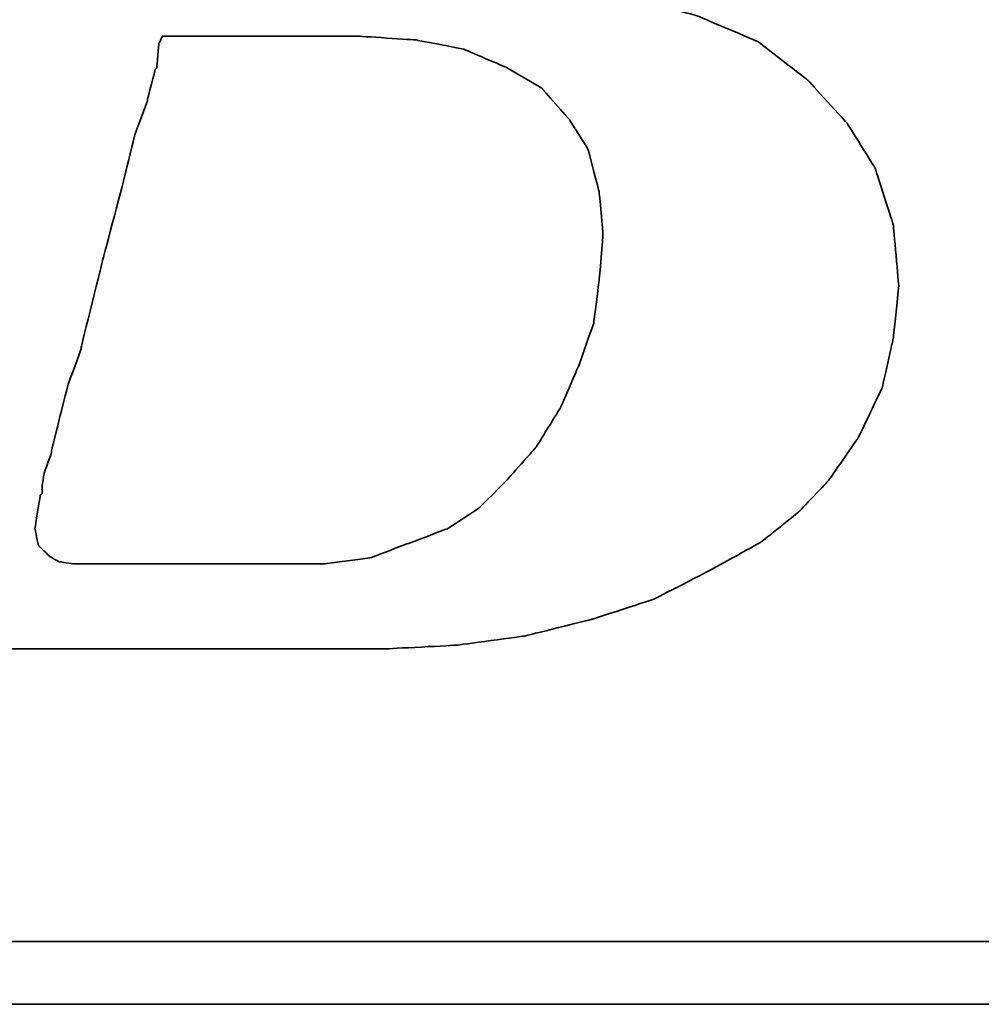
# Model space of a CAD drawing. Header units: millimetres. Extents: x 32 to 866, y -77 to 199.
# Tile 28 of 53: x 700.37 to 703.78, y -7.51 to -4.02. Entities that reach past the tile are written whole.
import ezdxf

# ---------------------------------------------------------------- set-up
doc = ezdxf.new("R2010")
doc.units = ezdxf.units.MM
doc.header["$LTSCALE"] = 0.15
doc.layers.add('DIM', color=4, linetype='CONTINUOUS')
doc.layers.add('layer 1', color=7, linetype='CONTINUOUS')

# ---------------------------------------------------------------- blocks, each defined once
blk = doc.blocks.new('TBI MOTION logo(完整正式版)')
at = {"layer": 'layer 1', "color": 22, "lineweight": 35}
for points, knots in [([(-64.65375, -6.86375), (-64.65375, -6.86375), (-64.84375, -7.29625), (-64.84375, -7.29625), (-64.84375, -7.29625), (-64.84375, -7.29625), (-64.86875, -7.34375), (-64.86875, -7.34375), (-64.86875, -7.34375), (-64.86875, -7.34375), (-64.86875, -7.36875), (-64.86875, -7.36875), (-64.86875, -7.36875), (-64.86875, -7.36875), (-65.15375, -7.65375), (-65.15375, -7.65375), (-65.15375, -7.65375), (-65.15375, -7.65375), (-65.17875, -7.65375), (-65.17875, -7.65375), (-65.17875, -7.65375), (-65.17875, -7.65375), (-65.20375, -7.67875), (-65.20375, -7.67875), (-65.20375, -7.67875), (-65.20375, -7.67875), (-65.58875, -7.87125), (-65.58875, -7.87125), (-65.58875, -7.87125), (-65.58875, -7.87125), (-65.63375, -7.87125), (-65.63375, -7.87125), (-65.63375, -7.87125), (-65.63375, -7.87125), (-65.65875, -7.89375), (-65.65875, -7.89375), (-65.65875, -7.89375), (-65.65875, -7.89375), (-66.09375, -7.94375), (-66.09375, -7.94375), (-66.09375, -7.94375), (-66.09375, -7.94375), (-66.11375, -7.94375), (-66.11375, -7.94375), (-66.11375, -7.94375), (-66.11375, -7.94375), (-66.16375, -7.94375), (-66.16375, -7.94375), (-66.16375, -7.94375), (-66.16375, -7.94375), (-66.30875, -7.94375), (-66.30875, -7.94375), (-66.30875, -7.94375), (-66.30875, -7.94375), (-66.69375, -7.94375), (-66.69375, -7.94375), (-66.69375, -7.94375), (-66.69375, -7.94375), (-67.07375, -7.94375), (-67.07375, -7.94375), (-67.07375, -7.94375), (-67.07375, -7.94375), (-67.12375, -7.94375), (-67.12375, -7.94375), (-67.12375, -7.94375), (-67.12375, -7.94375), (-67.12375, -7.96625), (-67.12375, -7.96625), (-67.12375, -7.96625), (-67.12375, -7.96625), (-67.14875, -7.99125), (-67.14875, -7.99125), (-67.14875, -7.99125), (-67.14875, -7.99125), (-67.24375, -8.34875), (-67.24375, -8.34875), (-67.24375, -8.34875), (-67.24375, -8.34875), (-67.31375, -8.68625), (-67.31375, -8.68625), (-67.31375, -8.68625), (-67.31375, -8.68625), (-67.26875, -8.68625), (-67.26875, -8.68625), (-67.26875, -8.68625), (-67.26875, -8.68625), (-67.07375, -8.68625), (-67.07375, -8.68625), (-67.07375, -8.68625), (-67.07375, -8.68625), (-66.54875, -8.68625), (-66.54875, -8.68625), (-66.54875, -8.68625), (-66.54875, -8.68625), (-65.82625, -8.68625), (-65.82625, -8.68625), (-65.82625, -8.68625), (-65.82625, -8.68625), (-65.01375, -8.68625), (-65.01375, -8.68625), (-65.01375, -8.68625), (-65.01375, -8.68625), (-64.05375, -8.68625), (-64.05375, -8.68625), (-64.05375, -8.68625), (-64.05375, -8.68625), (-62.08375, -8.68625), (-62.08375, -8.68625), (-62.08375, -8.68625), (-62.08375, -8.68625), (-60.06875, -8.68625), (-60.06875, -8.68625), (-60.06875, -8.68625), (-60.06875, -8.68625), (-59.10875, -8.68625), (-59.10875, -8.68625), (-59.10875, -8.68625), (-59.10875, -8.68625), (-58.29375, -8.68625), (-58.29375, -8.68625), (-58.29375, -8.68625), (-58.29375, -8.68625), (-57.57375, -8.68625), (-57.57375, -8.68625), (-57.57375, -8.68625), (-57.57375, -8.68625), (-57.04875, -8.68625), (-57.04875, -8.68625), (-57.04875, -8.68625), (-57.04875, -8.68625), (-56.85375, -8.68625), (-56.85375, -8.68625), (-56.85375, -8.68625), (-56.85375, -8.68625), (-56.70875, -8.68625), (-56.70875, -8.68625), (-56.70875, -8.68625), (-56.70875, -8.68625), (-56.61375, -8.68625), (-56.61375, -8.68625), (-56.61375, -8.68625), (-56.61375, -8.68625), (-56.56875, -8.68625), (-56.56875, -8.68625), (-56.56875, -8.68625), (-56.56875, -8.68625), (-55.65375, -8.63875), (-55.65375, -8.63875), (-55.65375, -8.63875), (-55.65375, -8.63875), (-54.76875, -8.51875), (-54.76875, -8.51875), (-54.76875, -8.51875), (-54.76875, -8.51875), (-53.90375, -8.30375), (-53.90375, -8.30375), (-53.90375, -8.30375), (-53.90375, -8.30375), (-53.08875, -8.03875), (-53.08875, -8.03875), (-53.08875, -8.03875), (-53.08875, -8.03875), (-52.34375, -7.65375), (-52.34375, -7.65375), (-52.34375, -7.65375), (-52.34375, -7.65375), (-51.69875, -7.29625), (-51.69875, -7.29625), (-51.69875, -7.29625), (-51.69875, -7.29625), (-51.21875, -6.91125), (-51.21875, -6.91125), (-51.21875, -6.91125), (-51.21875, -6.91125), (-50.83375, -6.50375), (-50.83375, -6.50375), (-50.83375, -6.50375), (-50.83375, -6.50375), (-50.44875, -5.94875), (-50.44875, -5.94875), (-50.44875, -5.94875), (-50.44875, -5.94875), (-50.13875, -5.30375), (-50.13875, -5.30375), (-50.13875, -5.30375), (-50.13875, -5.30375), (-49.99375, -4.65375), (-49.99375, -4.65375), (-49.99375, -4.65375), (-49.99375, -4.65375), (-49.92375, -3.98375), (-49.92375, -3.98375), (-49.92375, -3.98375), (-49.92375, -3.98375), (-49.99375, -3.19374), (-49.99375, -3.19374), (-49.99375, -3.19374), (-49.99375, -3.19374), (-50.23374, -2.44874), (-50.23374, -2.44874), (-50.23374, -2.44874), (-50.23374, -2.44874), (-50.59375, -1.87374), (-50.59375, -1.87374), (-50.59375, -1.87374), (-50.59375, -1.87374), (-51.09875, -1.31874), (-51.09875, -1.31874), (-51.09875, -1.31874), (-51.09875, -1.31874), (-51.74375, -0.81875), (-51.74375, -0.81875), (-51.74375, -0.81875), (-51.74375, -0.81875), (-52.53875, -0.48125), (-52.53875, -0.48125), (-52.53875, -0.48125), (-52.53875, -0.48125), (-53.47375, -0.21875), (-53.47375, -0.21875), (-53.47375, -0.21875), (-53.47375, -0.21875), (-54.52875, -0.04874), (-54.52875, -0.04874), (-54.52875, -0.04874), (-54.52875, -0.04874), (-55.65375, 0.12125), (-55.65375, 0.12125), (-55.65375, 0.12125), (-55.65375, 0.12125), (-54.50375, 0.28624), (-54.50375, 0.28624), (-54.50375, 0.28624), (-54.50375, 0.28624), (-53.83375, 0.38124), (-53.83375, 0.38124), (-53.83375, 0.38124), (-53.83375, 0.38124), (-53.18375, 0.50125), (-53.18375, 0.50125), (-53.18375, 0.50125), (-53.18375, 0.50125), (-52.55875, 0.66874), (-52.55875, 0.66874), (-52.55875, 0.66874), (-52.55875, 0.66874), (-52.03375, 0.86124), (-52.03375, 0.86124), (-52.03375, 0.86124), (-52.03375, 0.86124), (-51.50374, 1.03124), (-51.50374, 1.03124), (-51.50374, 1.03124), (-51.50374, 1.03124), (-51.09875, 1.27125), (-51.09875, 1.27125), (-51.09875, 1.27125), (-51.09875, 1.27125), (-50.71375, 1.48624), (-50.71375, 1.48624), (-50.71375, 1.48624), (-50.71375, 1.48624), (-50.37625, 1.77625), (-50.37625, 1.77625), (-50.37625, 1.77625), (-50.37625, 1.77625), (-49.82375, 2.37625), (-49.82375, 2.37625), (-49.82375, 2.37625), (-49.82375, 2.37625), (-49.41875, 2.99625), (-49.41875, 2.99625), (-49.41875, 2.99625), (-49.41875, 2.99625), (-49.22375, 3.76625), (-49.22375, 3.76625), (-49.22375, 3.76625), (-49.22375, 3.76625), (-49.15375, 4.50874), (-49.15375, 4.50874), (-49.15375, 4.50874), (-49.15375, 4.50874), (-49.20375, 5.25125), (-49.20375, 5.25125), (-49.20375, 5.25125), (-49.20375, 5.25125), (-49.41875, 5.92625), (-49.41875, 5.92625), (-49.41875, 5.92625), (-49.41875, 5.92625), (-49.77875, 6.47625), (-49.77875, 6.47625), (-49.77875, 6.47625), (-49.77875, 6.47625), (-50.33125, 7.02624), (-50.33125, 7.02624), (-50.33125, 7.02624), (-50.33125, 7.02624), (-51.00125, 7.43625), (-51.00125, 7.43625), (-51.00125, 7.43625), (-51.00125, 7.43625), (-51.79375, 7.72625), (-51.79375, 7.72625), (-51.79375, 7.72625), (-51.79375, 7.72625), (-52.72875, 7.89124), (-52.72875, 7.89124), (-52.72875, 7.89124), (-52.72875, 7.89124), (-53.83375, 7.98625), (-53.83375, 7.98625), (-53.83375, 7.98625), (-53.83375, 7.98625), (-53.92875, 7.98625), (-53.92875, 7.98625), (-53.92875, 7.98625), (-53.92875, 7.98625), (-54.26375, 7.98625), (-54.26375, 7.98625), (-54.26375, 7.98625), (-54.26375, 7.98625), (-54.74375, 7.98625), (-54.74375, 7.98625), (-54.74375, 7.98625), (-54.74375, 7.98625), (-55.36875, 7.98625), (-55.36875, 7.98625), (-55.36875, 7.98625), (-55.36875, 7.98625), (-56.13375, 7.98625), (-56.13375, 7.98625), (-56.13375, 7.98625), (-56.13375, 7.98625), (-56.94875, 7.98625), (-56.94875, 7.98625), (-56.94875, 7.98625), (-56.94875, 7.98625), (-58.77625, 7.98625), (-58.77625, 7.98625), (-58.77625, 7.98625), (-58.77625, 7.98625), (-60.59875, 7.98625), (-60.59875, 7.98625), (-60.59875, 7.98625), (-60.59875, 7.98625), (-61.41375, 7.98625), (-61.41375, 7.98625), (-61.41375, 7.98625), (-61.41375, 7.98625), (-62.17875, 7.98625), (-62.17875, 7.98625), (-62.17875, 7.98625), (-62.17875, 7.98625), (-62.80375, 7.98625), (-62.80375, 7.98625), (-62.80375, 7.98625), (-62.80375, 7.98625), (-63.30625, 7.98625), (-63.30625, 7.98625), (-63.30625, 7.98625), (-63.30625, 7.98625), (-63.57375, 7.98625), (-63.57375, 7.98625), (-63.57375, 7.98625), (-63.57375, 7.98625), (-63.57375, 7.96375), (-63.57375, 7.96375), (-63.57375, 7.96375), (-63.57375, 7.96375), (-63.59875, 7.94125), (-63.59875, 7.94125), (-63.59875, 7.94125), (-63.59875, 7.94125), (-63.69375, 7.55625), (-63.69375, 7.55625), (-63.69375, 7.55625), (-63.69375, 7.55625), (-63.76375, 7.24624), (-63.76375, 7.24624), (-63.76375, 7.24624), (-63.76375, 7.24624), (-63.23875, 7.24624), (-63.23875, 7.24624), (-63.23875, 7.24624), (-63.23875, 7.24624), (-62.75875, 7.24624), (-62.75875, 7.24624), (-62.75875, 7.24624), (-62.75875, 7.24624), (-62.61125, 7.24624), (-62.61125, 7.24624), (-62.61125, 7.24624), (-62.61125, 7.24624), (-62.56625, 7.24624), (-62.56625, 7.24624), (-62.56625, 7.24624), (-62.56625, 7.24624), (-62.22875, 7.24624), (-62.22875, 7.24624), (-62.22875, 7.24624), (-62.22875, 7.24624), (-62.20375, 7.24624), (-62.20375, 7.24624), (-62.20375, 7.24624), (-62.20375, 7.24624), (-62.17875, 7.21875), (-62.17875, 7.21875), (-62.17875, 7.21875), (-62.17875, 7.21875), (-61.96375, 7.17125), (-61.96375, 7.17125), (-61.96375, 7.17125), (-61.96375, 7.17125), (-61.72375, 7.12624), (-61.72375, 7.12624), (-61.72375, 7.12624), (-61.72375, 7.12624), (-61.70375, 7.12624), (-61.70375, 7.12624), (-61.70375, 7.12624), (-61.70375, 7.12624), (-61.55875, 7.07624), (-61.55875, 7.07624), (-61.55875, 7.07624), (-61.55875, 7.07624), (-61.50875, 7.07624), (-61.50875, 7.07624), (-61.50875, 7.07624), (-61.50875, 7.07624), (-61.48375, 7.02624), (-61.48375, 7.02624), (-61.48375, 7.02624), (-61.48375, 7.02624), (-61.31875, 6.83375), (-61.31875, 6.83375), (-61.31875, 6.83375), (-61.31875, 6.83375), (-61.29375, 6.81125), (-61.29375, 6.81125), (-61.29375, 6.81125), (-61.29375, 6.81125), (-61.29375, 6.78625), (-61.29375, 6.78625), (-61.29375, 6.78625), (-61.29375, 6.78625), (-61.19875, 6.50124), (-61.19875, 6.50124), (-61.19875, 6.50124), (-61.19875, 6.50124), (-61.17375, 6.45124), (-61.17375, 6.45124), (-61.17375, 6.45124), (-61.17375, 6.45124), (-61.19875, 6.40625), (-61.19875, 6.40625), (-61.19875, 6.40625), (-61.19875, 6.40625), (-61.26875, 5.99624), (-61.26875, 5.99624), (-61.26875, 5.99624), (-61.26875, 5.99624), (-61.26875, 5.85125), (-61.26875, 5.85125), (-61.26875, 5.85125), (-61.26875, 5.85125), (-61.26875, 5.82625), (-61.26875, 5.82625), (-61.26875, 5.82625), (-61.26875, 5.82625), (-61.29375, 5.80625), (-61.29375, 5.80625), (-61.29375, 5.80625), (-61.29375, 5.80625), (-61.34125, 5.66125), (-61.34125, 5.66125), (-61.34125, 5.66125), (-61.34125, 5.66125), (-61.41375, 5.44625), (-61.41375, 5.44625), (-61.41375, 5.44625), (-61.41375, 5.44625), (-61.48375, 5.15625), (-61.48375, 5.15625), (-61.48375, 5.15625), (-61.48375, 5.15625), (-61.58375, 4.82124), (-61.58375, 4.82124), (-61.58375, 4.82124), (-61.58375, 4.82124), (-61.79875, 4.00375), (-61.79875, 4.00375), (-61.79875, 4.00375), (-61.79875, 4.00375), (-62.05875, 2.99625), (-62.05875, 2.99625), (-62.05875, 2.99625), (-62.05875, 2.99625), (-62.34875, 1.91625), (-62.34875, 1.91625), (-62.34875, 1.91625), (-62.34875, 1.91625), (-62.97375, -0.41124), (-62.97375, -0.41124), (-62.97375, -0.41124), (-62.97375, -0.41124), (-63.59875, -2.75875), (-63.59875, -2.75875), (-63.59875, -2.75875), (-63.59875, -2.75875), (-63.88375, -3.86374), (-63.88375, -3.86374), (-63.88375, -3.86374), (-63.88375, -3.86374), (-64.14875, -4.82374), (-64.14875, -4.82374), (-64.14875, -4.82374), (-64.14875, -4.82374), (-64.36375, -5.64125), (-64.36375, -5.64125), (-64.36375, -5.64125), (-64.36375, -5.64125), (-64.43625, -5.97625), (-64.43625, -5.97625), (-64.43625, -5.97625), (-64.43625, -5.97625), (-64.50875, -6.28625), (-64.50875, -6.28625), (-64.50875, -6.28625), (-64.50875, -6.28625), (-64.50875, -6.30875), (-64.50875, -6.30875), (-64.50875, -6.30875), (-64.50875, -6.30875), (-64.57875, -6.50375), (-64.57875, -6.50375), (-64.57875, -6.50375), (-64.57875, -6.50375), (-64.62875, -6.69625), (-64.62875, -6.69625), (-64.62875, -6.69625), (-64.62875, -6.69625), (-64.62875, -6.76875), (-64.62875, -6.76875), (-64.62875, -6.76875), (-64.62875, -6.76875), (-64.62875, -6.81375), (-64.62875, -6.81375), (-64.62875, -6.81375), (-64.62875, -6.81375), (-64.62875, -6.83875), (-64.62875, -6.83875), (-64.62875, -6.83875), (-64.62875, -6.83875), (-64.65375, -6.86375), (-64.65375, -6.86375)], [0, 0, 0, 0, 0.00719424, 0.00719424, 0.00719424, 0.00719425, 0.01438849, 0.01438849, 0.01438849, 0.0143885, 0.02158273, 0.02158273, 0.02158273, 0.02158274, 0.02877698, 0.02877698, 0.02877698, 0.02877699, 0.03597122, 0.03597122, 0.03597122, 0.03597123, 0.04316547, 0.04316547, 0.04316547, 0.04316548, 0.05035971, 0.05035971, 0.05035971, 0.05035972, 0.05755396, 0.05755396, 0.05755396, 0.05755397, 0.0647482, 0.0647482, 0.0647482, 0.06474821, 0.07194245, 0.07194245, 0.07194245, 0.07194246, 0.07913669, 0.07913669, 0.07913669, 0.0791367, 0.08633094, 0.08633094, 0.08633094, 0.08633095, 0.09352518, 0.09352518, 0.09352518, 0.09352519, 0.10071942, 0.10071942, 0.10071942, 0.10071943, 0.10791367, 0.10791367, 0.10791367, 0.10791368, 0.11510791, 0.11510791, 0.11510791, 0.11510792, 0.12230216, 0.12230216, 0.12230216, 0.12230217, 0.1294964, 0.1294964, 0.1294964, 0.12949641, 0.13669065, 0.13669065, 0.13669065, 0.13669066, 0.14388489, 0.14388489, 0.14388489, 0.1438849, 0.15107914, 0.15107914, 0.15107914, 0.15107915, 0.15827338, 0.15827338, 0.15827338, 0.15827339, 0.16546763, 0.16546763, 0.16546763, 0.16546764, 0.17266187, 0.17266187, 0.17266187, 0.17266188, 0.17985612, 0.17985612, 0.17985612, 0.17985613, 0.18705036, 0.18705036, 0.18705036, 0.18705037, 0.1942446, 0.1942446, 0.1942446, 0.19424461, 0.20143885, 0.20143885, 0.20143885, 0.20143886, 0.20863309, 0.20863309, 0.20863309, 0.2086331, 0.21582734, 0.21582734, 0.21582734, 0.21582735, 0.22302158, 0.22302158, 0.22302158, 0.22302159, 0.23021583, 0.23021583, 0.23021583, 0.23021584, 0.23741007, 0.23741007, 0.23741007, 0.23741008, 0.24460432, 0.24460432, 0.24460432, 0.24460433, 0.25179856, 0.25179856, 0.25179856, 0.25179857, 0.25899281, 0.25899281, 0.25899281, 0.25899282, 0.26618705, 0.26618705, 0.26618705, 0.26618706, 0.27338129, 0.27338129, 0.27338129, 0.2733813, 0.28057554, 0.28057554, 0.28057554, 0.28057555, 0.28776978, 0.28776978, 0.28776978, 0.28776979, 0.29496403, 0.29496403, 0.29496403, 0.29496404, 0.30215827, 0.30215827, 0.30215827, 0.30215828, 0.30935252, 0.30935252, 0.30935252, 0.30935253, 0.31654676, 0.31654676, 0.31654676, 0.31654677, 0.32374101, 0.32374101, 0.32374101, 0.32374102, 0.33093525, 0.33093525, 0.33093525, 0.33093526, 0.3381295, 0.3381295, 0.3381295, 0.33812951, 0.34532374, 0.34532374, 0.34532374, 0.34532375, 0.35251799, 0.35251799, 0.35251799, 0.352518, 0.35971223, 0.35971223, 0.35971223, 0.35971224, 0.36690647, 0.36690647, 0.36690647, 0.36690648, 0.37410072, 0.37410072, 0.37410072, 0.37410073, 0.38129496, 0.38129496, 0.38129496, 0.38129497, 0.38848921, 0.38848921, 0.38848921, 0.38848922, 0.39568345, 0.39568345, 0.39568345, 0.39568346, 0.4028777, 0.4028777, 0.4028777, 0.40287771, 0.41007194, 0.41007194, 0.41007194, 0.41007195, 0.41726619, 0.41726619, 0.41726619, 0.4172662, 0.42446043, 0.42446043, 0.42446043, 0.42446044, 0.43165468, 0.43165468, 0.43165468, 0.43165469, 0.43884892, 0.43884892, 0.43884892, 0.43884893, 0.44604317, 0.44604317, 0.44604317, 0.44604318, 0.45323741, 0.45323741, 0.45323741, 0.45323742, 0.46043165, 0.46043165, 0.46043165, 0.46043166, 0.4676259, 0.4676259, 0.4676259, 0.46762591, 0.47482014, 0.47482014, 0.47482014, 0.47482015, 0.48201439, 0.48201439, 0.48201439, 0.4820144, 0.48920863, 0.48920863, 0.48920863, 0.48920864, 0.49640288, 0.49640288, 0.49640288, 0.49640289, 0.50359712, 0.50359712, 0.50359712, 0.50359713, 0.51079137, 0.51079137, 0.51079137, 0.51079138, 0.51798561, 0.51798561, 0.51798561, 0.51798562, 0.52517986, 0.52517986, 0.52517986, 0.52517987, 0.5323741, 0.5323741, 0.5323741, 0.53237411, 0.53956835, 0.53956835, 0.53956835, 0.53956836, 0.54676259, 0.54676259, 0.54676259, 0.5467626, 0.55395683, 0.55395683, 0.55395683, 0.55395684, 0.56115108, 0.56115108, 0.56115108, 0.56115109, 0.56834532, 0.56834532, 0.56834532, 0.56834533, 0.57553957, 0.57553957, 0.57553957, 0.57553958, 0.58273381, 0.58273381, 0.58273381, 0.58273382, 0.58992806, 0.58992806, 0.58992806, 0.58992807, 0.5971223, 0.5971223, 0.5971223, 0.59712231, 0.60431655, 0.60431655, 0.60431655, 0.60431656, 0.61151079, 0.61151079, 0.61151079, 0.6115108, 0.61870504, 0.61870504, 0.61870504, 0.61870505, 0.62589928, 0.62589928, 0.62589928, 0.62589929, 0.63309353, 0.63309353, 0.63309353, 0.63309354, 0.64028777, 0.64028777, 0.64028777, 0.64028778, 0.64748201, 0.64748201, 0.64748201, 0.64748202, 0.65467626, 0.65467626, 0.65467626, 0.65467627, 0.6618705, 0.6618705, 0.6618705, 0.66187051, 0.66906475, 0.66906475, 0.66906475, 0.66906476, 0.67625899, 0.67625899, 0.67625899, 0.676259, 0.68345324, 0.68345324, 0.68345324, 0.68345325, 0.69064748, 0.69064748, 0.69064748, 0.69064749, 0.69784173, 0.69784173, 0.69784173, 0.69784174, 0.70503597, 0.70503597, 0.70503597, 0.70503598, 0.71223022, 0.71223022, 0.71223022, 0.71223023, 0.71942446, 0.71942446, 0.71942446, 0.71942447, 0.72661871, 0.72661871, 0.72661871, 0.72661872, 0.73381295, 0.73381295, 0.73381295, 0.73381296, 0.74100719, 0.74100719, 0.74100719, 0.7410072, 0.74820144, 0.74820144, 0.74820144, 0.74820145, 0.75539568, 0.75539568, 0.75539568, 0.75539569, 0.76258993, 0.76258993, 0.76258993, 0.76258994, 0.76978417, 0.76978417, 0.76978417, 0.76978418, 0.77697842, 0.77697842, 0.77697842, 0.77697843, 0.78417266, 0.78417266, 0.78417266, 0.78417267, 0.79136691, 0.79136691, 0.79136691, 0.79136692, 0.79856115, 0.79856115, 0.79856115, 0.79856116, 0.8057554, 0.8057554, 0.8057554, 0.80575541, 0.81294964, 0.81294964, 0.81294964, 0.81294965, 0.82014388, 0.82014388, 0.82014388, 0.82014389, 0.82733813, 0.82733813, 0.82733813, 0.82733814, 0.83453237, 0.83453237, 0.83453237, 0.83453238, 0.84172662, 0.84172662, 0.84172662, 0.84172663, 0.84892086, 0.84892086, 0.84892086, 0.84892087, 0.85611511, 0.85611511, 0.85611511, 0.85611512, 0.86330935, 0.86330935, 0.86330935, 0.86330936, 0.8705036, 0.8705036, 0.8705036, 0.87050361, 0.87769784, 0.87769784, 0.87769784, 0.87769785, 0.88489209, 0.88489209, 0.88489209, 0.8848921, 0.89208633, 0.89208633, 0.89208633, 0.89208634, 0.89928058, 0.89928058, 0.89928058, 0.89928059, 0.90647482, 0.90647482, 0.90647482, 0.90647483, 0.91366906, 0.91366906, 0.91366906, 0.91366907, 0.92086331, 0.92086331, 0.92086331, 0.92086332, 0.92805755, 0.92805755, 0.92805755, 0.92805756, 0.9352518, 0.9352518, 0.9352518, 0.93525181, 0.94244604, 0.94244604, 0.94244604, 0.94244605, 0.94964029, 0.94964029, 0.94964029, 0.9496403, 0.95683453, 0.95683453, 0.95683453, 0.95683454, 0.96402878, 0.96402878, 0.96402878, 0.96402879, 0.97122302, 0.97122302, 0.97122302, 0.97122303, 0.97841727, 0.97841727, 0.97841727, 0.97841728, 0.98561151, 0.98561151, 0.98561151, 0.98561152, 0.99280576, 0.99280576, 0.99280576, 0.99280577, 1, 1, 1, 1]), ([(-61.03125, -6.57375), (-61.03125, -6.57375), (-61.03125, -6.67125), (-61.03125, -6.67125), (-61.03125, -6.67125), (-61.03125, -6.67125), (-61.05375, -6.69625), (-61.05375, -6.69625), (-61.05375, -6.69625), (-61.05375, -6.69625), (-61.12375, -7.12875), (-61.12375, -7.12875), (-61.12375, -7.12875), (-61.12375, -7.12875), (-61.07875, -7.34375), (-61.07875, -7.34375), (-61.07875, -7.34375), (-61.07875, -7.34375), (-60.93375, -7.48875), (-60.93375, -7.48875), (-60.93375, -7.48875), (-60.93375, -7.48875), (-60.81375, -7.55625), (-60.81375, -7.55625), (-60.81375, -7.55625), (-60.81375, -7.55625), (-60.62375, -7.58375), (-60.62375, -7.58375), (-60.62375, -7.58375), (-60.62375, -7.58375), (-60.30875, -7.58375), (-60.30875, -7.58375), (-60.30875, -7.58375), (-60.30875, -7.58375), (-59.97375, -7.58375), (-59.97375, -7.58375), (-59.97375, -7.58375), (-59.97375, -7.58375), (-59.87875, -7.58375), (-59.87875, -7.58375), (-59.87875, -7.58375), (-59.87875, -7.58375), (-59.63625, -7.58375), (-59.63625, -7.58375), (-59.63625, -7.58375), (-59.63625, -7.58375), (-58.96875, -7.58375), (-58.96875, -7.58375), (-58.96875, -7.58375), (-58.96875, -7.58375), (-58.29375, -7.58375), (-58.29375, -7.58375), (-58.29375, -7.58375), (-58.29375, -7.58375), (-58.05375, -7.58375), (-58.05375, -7.58375), (-58.05375, -7.58375), (-58.05375, -7.58375), (-57.98375, -7.58375), (-57.98375, -7.58375), (-57.98375, -7.58375), (-57.98375, -7.58375), (-57.35875, -7.58375), (-57.35875, -7.58375), (-57.35875, -7.58375), (-57.35875, -7.58375), (-56.78375, -7.50875), (-56.78375, -7.50875), (-56.78375, -7.50875), (-56.78375, -7.50875), (-56.27875, -7.31875), (-56.27875, -7.31875), (-56.27875, -7.31875), (-56.27875, -7.31875), (-55.77375, -7.12875), (-55.77375, -7.12875), (-55.77375, -7.12875), (-55.77375, -7.12875), (-55.36875, -6.86375), (-55.36875, -6.86375), (-55.36875, -6.86375), (-55.36875, -6.86375), (-55.00875, -6.50375), (-55.00875, -6.50375), (-55.00875, -6.50375), (-55.00875, -6.50375), (-54.62375, -6.06875), (-54.62375, -6.06875), (-54.62375, -6.06875), (-54.62375, -6.06875), (-54.31375, -5.56875), (-54.31375, -5.56875), (-54.31375, -5.56875), (-54.31375, -5.56875), (-54.07375, -5.01625), (-54.07375, -5.01625), (-54.07375, -5.01625), (-54.07375, -5.01625), (-53.87875, -4.46374), (-53.87875, -4.46374), (-53.87875, -4.46374), (-53.87875, -4.46374), (-53.80875, -3.91375), (-53.80875, -3.91375), (-53.80875, -3.91375), (-53.80875, -3.91375), (-53.75875, -3.31375), (-53.75875, -3.31375), (-53.75875, -3.31375), (-53.75875, -3.31375), (-53.80875, -2.75875), (-53.80875, -2.75875), (-53.80875, -2.75875), (-53.80875, -2.75875), (-53.95375, -2.20875), (-53.95375, -2.20875), (-53.95375, -2.20875), (-53.95375, -2.20875), (-54.19375, -1.82625), (-54.19375, -1.82625), (-54.19375, -1.82625), (-54.19375, -1.82625), (-54.55375, -1.41875), (-54.55375, -1.41875), (-54.55375, -1.41875), (-54.55375, -1.41875), (-55.00875, -1.15125), (-55.00875, -1.15125), (-55.00875, -1.15125), (-55.00875, -1.15125), (-55.56125, -0.91375), (-55.56125, -0.91375), (-55.56125, -0.91375), (-55.56125, -0.91375), (-56.18125, -0.79375), (-56.18125, -0.79375), (-56.18125, -0.79375), (-56.18125, -0.79375), (-56.94875, -0.74374), (-56.94875, -0.74374), (-56.94875, -0.74374), (-56.94875, -0.74374), (-56.99875, -0.74374), (-56.99875, -0.74374), (-56.99875, -0.74374), (-56.99875, -0.74374), (-57.09375, -0.74374), (-57.09375, -0.74374), (-57.09375, -0.74374), (-57.09375, -0.74374), (-57.38375, -0.74374), (-57.38375, -0.74374), (-57.38375, -0.74374), (-57.38375, -0.74374), (-57.76875, -0.74374), (-57.76875, -0.74374), (-57.76875, -0.74374), (-57.76875, -0.74374), (-58.24625, -0.74374), (-58.24625, -0.74374), (-58.24625, -0.74374), (-58.24625, -0.74374), (-58.72875, -0.74374), (-58.72875, -0.74374), (-58.72875, -0.74374), (-58.72875, -0.74374), (-59.20875, -0.74374), (-59.20875, -0.74374), (-59.20875, -0.74374), (-59.20875, -0.74374), (-59.46875, -0.74374), (-59.46875, -0.74374), (-59.46875, -0.74374), (-59.46875, -0.74374), (-59.51625, -0.83875), (-59.51625, -0.83875), (-59.51625, -0.83875), (-59.51625, -0.83875), (-59.54375, -1.15125), (-59.54375, -1.15125), (-59.54375, -1.15125), (-59.54375, -1.15125), (-59.56375, -1.17874), (-59.56375, -1.17874), (-59.56375, -1.17874), (-59.56375, -1.17874), (-59.66375, -1.55875), (-59.66375, -1.55875), (-59.66375, -1.55875), (-59.66375, -1.55875), (-59.66375, -1.58375), (-59.66375, -1.58375), (-59.66375, -1.58375), (-59.66375, -1.58375), (-59.82875, -2.01874), (-59.82875, -2.01874), (-59.82875, -2.01874), (-59.82875, -2.01874), (-59.94875, -2.52125), (-59.94875, -2.52125), (-59.94875, -2.52125), (-59.94875, -2.52125), (-60.23875, -3.62375), (-60.23875, -3.62375), (-60.23875, -3.62375), (-60.23875, -3.62375), (-60.52375, -4.77624), (-60.52375, -4.77624), (-60.52375, -4.77624), (-60.52375, -4.77624), (-60.52375, -4.79874), (-60.52375, -4.79874), (-60.52375, -4.79874), (-60.52375, -4.79874), (-60.69125, -5.25375), (-60.69125, -5.25375), (-60.69125, -5.25375), (-60.69125, -5.25375), (-60.81375, -5.73625), (-60.81375, -5.73625), (-60.81375, -5.73625), (-60.81375, -5.73625), (-60.90875, -6.11875), (-60.90875, -6.11875), (-60.90875, -6.11875), (-60.90875, -6.11875), (-60.90875, -6.14375), (-60.90875, -6.14375), (-60.90875, -6.14375), (-60.90875, -6.14375), (-61.00375, -6.40875), (-61.00375, -6.40875), (-61.00375, -6.40875), (-61.00375, -6.40875), (-61.03125, -6.57375), (-61.03125, -6.57375)], [0, 0, 0, 0, 0.01694915, 0.01694915, 0.01694915, 0.01694916, 0.03389831, 0.03389831, 0.03389831, 0.03389832, 0.05084746, 0.05084746, 0.05084746, 0.05084747, 0.06779661, 0.06779661, 0.06779661, 0.06779662, 0.08474576, 0.08474576, 0.08474576, 0.08474577, 0.10169492, 0.10169492, 0.10169492, 0.10169493, 0.11864407, 0.11864407, 0.11864407, 0.11864408, 0.13559322, 0.13559322, 0.13559322, 0.13559323, 0.15254237, 0.15254237, 0.15254237, 0.15254238, 0.16949153, 0.16949153, 0.16949153, 0.16949154, 0.18644068, 0.18644068, 0.18644068, 0.18644069, 0.20338983, 0.20338983, 0.20338983, 0.20338984, 0.22033898, 0.22033898, 0.22033898, 0.22033899, 0.23728814, 0.23728814, 0.23728814, 0.23728815, 0.25423729, 0.25423729, 0.25423729, 0.2542373, 0.27118644, 0.27118644, 0.27118644, 0.27118645, 0.28813559, 0.28813559, 0.28813559, 0.2881356, 0.30508475, 0.30508475, 0.30508475, 0.30508476, 0.3220339, 0.3220339, 0.3220339, 0.32203391, 0.33898305, 0.33898305, 0.33898305, 0.33898306, 0.3559322, 0.3559322, 0.3559322, 0.35593221, 0.37288136, 0.37288136, 0.37288136, 0.37288137, 0.38983051, 0.38983051, 0.38983051, 0.38983052, 0.40677966, 0.40677966, 0.40677966, 0.40677967, 0.42372881, 0.42372881, 0.42372881, 0.42372882, 0.44067797, 0.44067797, 0.44067797, 0.44067798, 0.45762712, 0.45762712, 0.45762712, 0.45762713, 0.47457627, 0.47457627, 0.47457627, 0.47457628, 0.49152542, 0.49152542, 0.49152542, 0.49152543, 0.50847458, 0.50847458, 0.50847458, 0.50847459, 0.52542373, 0.52542373, 0.52542373, 0.52542374, 0.54237288, 0.54237288, 0.54237288, 0.54237289, 0.55932203, 0.55932203, 0.55932203, 0.55932204, 0.57627119, 0.57627119, 0.57627119, 0.5762712, 0.59322034, 0.59322034, 0.59322034, 0.59322035, 0.61016949, 0.61016949, 0.61016949, 0.6101695, 0.62711864, 0.62711864, 0.62711864, 0.62711865, 0.6440678, 0.6440678, 0.6440678, 0.64406781, 0.66101695, 0.66101695, 0.66101695, 0.66101696, 0.6779661, 0.6779661, 0.6779661, 0.67796611, 0.69491525, 0.69491525, 0.69491525, 0.69491526, 0.71186441, 0.71186441, 0.71186441, 0.71186442, 0.72881356, 0.72881356, 0.72881356, 0.72881357, 0.74576271, 0.74576271, 0.74576271, 0.74576272, 0.76271186, 0.76271186, 0.76271186, 0.76271187, 0.77966102, 0.77966102, 0.77966102, 0.77966103, 0.79661017, 0.79661017, 0.79661017, 0.79661018, 0.81355932, 0.81355932, 0.81355932, 0.81355933, 0.83050847, 0.83050847, 0.83050847, 0.83050848, 0.84745763, 0.84745763, 0.84745763, 0.84745764, 0.86440678, 0.86440678, 0.86440678, 0.86440679, 0.88135593, 0.88135593, 0.88135593, 0.88135594, 0.89830508, 0.89830508, 0.89830508, 0.89830509, 0.91525424, 0.91525424, 0.91525424, 0.91525425, 0.93220339, 0.93220339, 0.93220339, 0.9322034, 0.94915254, 0.94915254, 0.94915254, 0.94915255, 0.96610169, 0.96610169, 0.96610169, 0.9661017, 0.98305085, 0.98305085, 0.98305085, 0.98305086, 1, 1, 1, 1]), ([(75.90875, -9.47875), (75.90875, -9.47875), (75.90875, -12.28625), (75.90875, -12.28625), (75.90875, -12.28625), (75.90875, -12.28625), (75.90875, -12.47875), (75.90875, -12.47875), (75.90875, -12.47875), (75.90875, -12.47875), (75.71625, -12.47875), (75.71625, -12.47875), (75.71625, -12.47875), (75.71625, -12.47875), (-88.32875, -12.47875), (-88.32875, -12.47875), (-88.32875, -12.47875), (-88.32875, -12.47875), (-88.32875, -13.29375), (-88.32875, -13.29375), (-88.32875, -13.29375), (-88.32875, -13.29375), (82.89125, -13.29375), (82.89125, -13.29375), (82.89125, -13.29375), (82.89125, -13.29375), (75.90875, -9.47875), (75.90875, -9.47875)], [0, 0, 0, 0, 0.14285714, 0.14285714, 0.14285714, 0.14285715, 0.28571429, 0.28571429, 0.28571429, 0.2857143, 0.42857143, 0.42857143, 0.42857143, 0.42857144, 0.57142857, 0.57142857, 0.57142857, 0.57142858, 0.71428571, 0.71428571, 0.71428571, 0.71428572, 0.85714286, 0.85714286, 0.85714286, 0.85714287, 1, 1, 1, 1])]:
    blk.add_open_spline(points, degree=3, knots=knots, dxfattribs=at)

msp = doc.modelspace()

# ---------------------------------------------------------------- block references
at = {"layer": 'DIM', "color": 0, "xscale": 0.2736514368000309, "yscale": 0.2736514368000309, "zscale": 0.2736514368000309}
msp.add_blockref('TBI MOTION logo(完整正式版)', (717.1487, -3.8744), dxfattribs=at)

doc.saveas('drawing.dxf')
